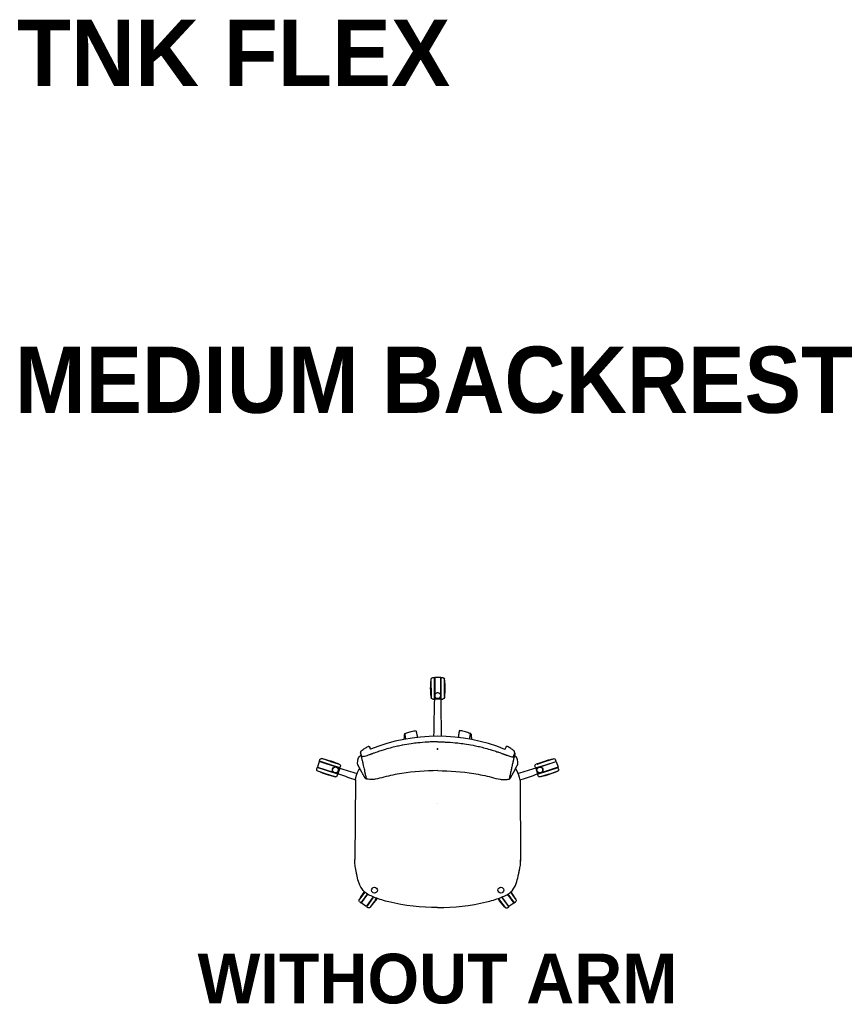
# Model space of a CAD drawing. Header units: metres. Extents: x 1.1 to 14.9, y -7.2 to 0.
# Tile 5 of 22: x 1.1 to 3.5, y -3 to 0. Entities that reach past the tile are written whole.
import ezdxf

# ---------------------------------------------------------------- set-up
doc = ezdxf.new("R2010")
doc.units = ezdxf.units.M
doc.header["$MEASUREMENT"] = 0
for name, color, linetype in [('72_AIX_INSERT', 7, 'Continuous'), ('72_AIX_TNKFLEX_D2_ANY', 251, 'Continuous'), ('72_AIX_TNKFLEX_D3_FLEX_BASE_FLEX_300', 7, 'Continuous'), ('72_AIX_TNKFLEX_D3_FLEX_RUEDA_ESTANDAR', 7, 'Continuous'), ('72_AIX_TNKFLEX_D3_FLEX_TELAS_FLEX_DELATNE', 7, 'Continuous'), ('72_AIX_TNKFLEX_D3_FLEX_TELAS_FLEX_DETRAS', 7, 'Continuous'), ('72_EGR_BASE_TEXT', 7, 'Continuous')]:
    doc.layers.add(name, color=color, linetype=linetype)
doc.styles.add('X3G_ENTITY_111E4', font='Montserrat-Bold.ttf', dxfattribs={"height": 0.2})
doc.styles.add('X3G_ENTITY_11274', font='Montserrat-Bold.ttf', dxfattribs={"height": 0.15})
doc.styles.add('X3G_ENTITY_9B', font='Montserrat-Bold.ttf', dxfattribs={"height": 0.2})

# ---------------------------------------------------------------- blocks, each defined once
blk = doc.blocks.new('72_AIX_TNKFLEX_D2_FRLEX_SIN_BRAZOS')
at = {"layer": '72_AIX_TNKFLEX_D2_ANY'}
for p, q in [((-0.0197, 0.6613), (-0.0197, 0.6888)), ((-0.0197, 0.6613), (-0.0197, 0.686)), ((-0.0147, 0.6938), (-0.0097, 0.6938)), ((-0.0097, 0.6613), (-0.0097, 0.6938)), ((0.0093, 0.6938), (-0.0087, 0.6938)), ((-0.0087, 0.6938), (-0.0087, 0.6441)), ((0.0093, 0.6419), (0.0093, 0.6938)), ((0.0103, 0.6613), (0.0103, 0.6938)), ((0.0103, 0.6938), (0.0153, 0.6938)), ((0.0203, 0.6613), (0.0203, 0.6888)), ((0.0203, 0.6613), (0.0203, 0.686)), ((-0.0197, 0.6613), (-0.0197, 0.6338)), ((-0.0197, 0.6365), (-0.0197, 0.6613)), ((-0.0097, 0.6408), (-0.0097, 0.6613)), ((0.0103, 0.6288), (0.0103, 0.6613)), ((0.0203, 0.6613), (0.0203, 0.6338)), ((0.0203, 0.6365), (0.0203, 0.6613)), ((-0.0147, 0.6288), (-0.0097, 0.6288)), ((-0.0097, 0.6394), (-0.0097, 0.6408)), ((-0.0097, 0.6385), (-0.0097, 0.6394)), ((-0.0097, 0.6288), (-0.0097, 0.6385)), ((-0.0087, 0.6441), (-0.0087, 0.6393)), ((-0.0087, 0.6393), (-0.0087, 0.6288)), ((0.009, 0.6288), (-0.0087, 0.6288)), ((0.0093, 0.6288), (0.009, 0.6288)), ((0.0093, 0.6393), (0.0093, 0.6419)), ((0.0093, 0.6389), (0.0093, 0.6393)), ((0.0093, 0.6389), (0.0093, 0.6389)), ((0.0093, 0.6374), (0.0093, 0.6389)), ((0.0093, 0.6288), (0.0093, 0.6374)), ((0.0103, 0.6288), (0.0153, 0.6288)), ((-0.3569, 0.4413), (-0.3554, 0.4461)), ((-0.3229, 0.4408), (-0.3491, 0.4493)), ((-0.3229, 0.4408), (-0.3465, 0.4484)), ((0.3233, 0.4404), (0.3495, 0.4489)), ((0.3233, 0.4404), (0.3469, 0.4481)), ((0.3573, 0.4409), (0.3558, 0.4457)), ((-0.3647, 0.4175), (-0.3631, 0.4223)), ((-0.3322, 0.4122), (-0.3631, 0.4223)), ((-0.3573, 0.4404), (-0.3628, 0.4232)), ((-0.3628, 0.4232), (-0.3155, 0.4078)), ((-0.2966, 0.4207), (-0.3573, 0.4404)), ((-0.326, 0.4313), (-0.3569, 0.4413)), ((-0.2951, 0.4212), (-0.326, 0.4313)), ((-0.3229, 0.4408), (-0.2968, 0.4323)), ((-0.2994, 0.4331), (-0.3229, 0.4408)), ((-0.2954, 0.4203), (-0.301, 0.4032)), ((-0.2954, 0.4203), (-0.2966, 0.4207)), ((-0.2951, 0.4212), (-0.2936, 0.426)), ((0.2955, 0.4209), (0.2939, 0.4257)), ((0.2955, 0.4209), (0.3264, 0.4309)), ((0.2958, 0.42), (0.297, 0.4203)), ((0.2958, 0.42), (0.3013, 0.4028)), ((0.297, 0.4203), (0.2995, 0.4212)), ((0.3233, 0.4404), (0.2972, 0.432)), ((0.2995, 0.4212), (0.3058, 0.4232)), ((0.2998, 0.4328), (0.3233, 0.4404)), ((0.3058, 0.4232), (0.3098, 0.4245)), ((0.3098, 0.4245), (0.3576, 0.44)), ((0.3632, 0.4229), (0.3158, 0.4075)), ((0.3264, 0.4309), (0.3573, 0.4409)), ((0.3326, 0.4119), (0.3635, 0.4219)), ((0.3576, 0.44), (0.3632, 0.4229)), ((0.365, 0.4172), (0.3635, 0.4219)), ((-0.3353, 0.4027), (-0.3615, 0.4112)), ((-0.3353, 0.4027), (-0.3588, 0.4104)), ((-0.3353, 0.4027), (-0.3092, 0.3942)), ((-0.3118, 0.3951), (-0.3353, 0.4027)), ((-0.3013, 0.4022), (-0.3322, 0.4122)), ((-0.3155, 0.4078), (-0.3136, 0.4072)), ((-0.3135, 0.4072), (-0.3135, 0.4072)), ((-0.3135, 0.4072), (-0.311, 0.4064)), ((-0.311, 0.4064), (-0.3105, 0.4063)), ((-0.3105, 0.4063), (-0.3102, 0.4061)), ((-0.3102, 0.4061), (-0.301, 0.4032)), ((-0.3029, 0.3974), (-0.3013, 0.4022)), ((0.3105, 0.4058), (0.3013, 0.4028)), ((0.3016, 0.4019), (0.3326, 0.4119)), ((0.3032, 0.3971), (0.3016, 0.4019)), ((0.3356, 0.4024), (0.3095, 0.3939)), ((0.3109, 0.4059), (0.3105, 0.4058)), ((0.3113, 0.4061), (0.3109, 0.4059)), ((0.3139, 0.4069), (0.3113, 0.4061)), ((0.3121, 0.3948), (0.3356, 0.4024)), ((0.3158, 0.4075), (0.3139, 0.4069)), ((0.3139, 0.4069), (0.3139, 0.4069)), ((0.3356, 0.4024), (0.3618, 0.4109)), ((0.3356, 0.4024), (0.3592, 0.41)), ((-0.2483, 0.3848), (-0.2499, 0.1443)), ((0.2486, 0.3845), (0.2499, 0.1396)), ((-0.2202, 0.0464), (-0.2364, 0.0241)), ((-0.2202, 0.0464), (-0.2348, 0.0264)), ((-0.2121, 0.0405), (-0.2313, 0.0142)), ((-0.2305, 0.0136), (-0.2112, 0.0401)), ((-0.2202, 0.0464), (-0.2201, 0.0466)), ((-0.2201, 0.0466), (-0.2202, 0.0464)), ((-0.1948, 0.032), (-0.2159, 0.003)), ((-0.212, 0.0406), (-0.2121, 0.0405)), ((-0.1939, 0.0316), (-0.196, 0.0287)), ((0.1932, 0.0311), (0.1952, 0.0283)), ((0.2151, 0.0026), (0.1941, 0.0315)), ((0.2106, 0.0395), (0.2297, 0.0131)), ((0.2114, 0.04), (0.2305, 0.0137)), ((0.2195, 0.0459), (0.2195, 0.0459)), ((0.2195, 0.0459), (0.2356, 0.0236)), ((0.2195, 0.0459), (0.2195, 0.0459)), ((0.2195, 0.0459), (0.234, 0.0259)), ((-0.2353, 0.0172), (-0.2313, 0.0142)), ((-0.2159, 0.003), (-0.2305, 0.0136)), ((-0.196, 0.0287), (-0.2151, 0.0024)), ((-0.2151, 0.0024), (-0.2111, -0.0005)), ((-0.1879, 0.0228), (-0.2041, 0.0006)), ((-0.1879, 0.0228), (-0.2025, 0.0028)), ((-0.1879, 0.0228), (-0.1842, 0.0279)), ((-0.1842, 0.0279), (-0.1879, 0.0228)), ((0.1871, 0.0224), (0.1835, 0.0274)), ((0.1835, 0.0274), (0.1871, 0.0224)), ((0.1871, 0.0224), (0.2033, 0.0002)), ((0.1871, 0.0224), (0.2016, 0.0024)), ((0.1952, 0.0283), (0.2143, 0.002)), ((0.2102, -0.0009), (0.2143, 0.002)), ((0.2297, 0.0131), (0.2151, 0.0026)), ((0.2305, 0.0137), (0.2345, 0.0167))]:
    blk.add_line(p, q, dxfattribs=at)
for centre in [(0.0003, 0.6393, -0.005), (-0.3082, 0.415, -0.005), (0.3086, 0.4146, -0.005)]:
    blk.add_circle(centre, 0.009, dxfattribs=at)
at = {"layer": '72_AIX_TNKFLEX_D2_ANY', "extrusion": (0, 0, -1)}
for centre, radius, start, end in [((-0.184, 0.6613), 0.2051, 353.0707, 6.9293), ((0.0147, 0.6888), 0.005, 360, 90), ((-0.0153, 0.6888), 0.005, 90, 180), ((0.1833, 0.6613), 0.2051, 173.0707, 186.9293), ((0.0147, 0.6338), 0.005, 270, 0), ((-0.0153, 0.6338), 0.005, 180, 270), ((0.3506, 0.4445), 0.005, 18, 108), ((0.3859, 0.2471), 0.2051, 101.0707, 114.9293), ((-0.3861, 0.2467), 0.2051, 65.1304, 78.989), ((-0.351, 0.4441), 0.005, 72.0597, 162.0597), ((0.3599, 0.416), 0.005, 288, 18), ((0.2983, 0.4275), 0.005, 108, 198), ((-0.2987, 0.4272), 0.005, 342.0597, 72.0597), ((-0.3603, 0.4156), 0.005, 162.0597, 252.0597), ((0.2724, 0.5964), 0.2051, 281.0707, 294.9293), ((0.3076, 0.399), 0.005, 198, 288), ((-0.3079, 0.3987), 0.005, 252.0597, 342.0597), ((-0.2729, 0.5961), 0.2051, 245.1304, 258.989), ((0.0556, -0.0735), 0.2051, 29.1304, 36.1872), ((-0.0546, -0.0736), 0.2051, 144.0155, 150.989), ((0.2324, 0.0212), 0.005, 306.0597, 36.0597), ((0.2081, 0.0035), 0.005, 216.0597, 306.0597), ((0.3525, 0.1427), 0.2051, 214.1994, 222.989), ((-0.352, 0.1419), 0.2051, 317.1304, 325.9047), ((-0.2073, 0.0031), 0.005, 234.0597, 324.0597), ((-0.2316, 0.0207), 0.005, 144.0597, 234.0597)]:
    blk.add_arc(centre, radius, start, end, dxfattribs=at)
at = {"layer": '72_AIX_TNKFLEX_D2_ANY'}
for centre, radius, start, end in [((0.0003, 0.6393), 0.009, 341.4426, 353.0124), ((0.0003, 0.6393), 0.009, 360, 10.5314), ((0.0003, 0.6393), 0.009, 356.8248, 0), ((0.0003, 0.6393), 0.009, 353.1052, 356.7553), ((0, -0.021), 0.5378, 67.8316, 112.1087), ((-0.3082, 0.415), 0.009, 254.3163, 60.4857), ((0.3086, 0.4146), 0.009, 286.3175, 107.9403), ((-0.3082, 0.415), 0.009, 253.6228, 254.3163), ((0.3086, 0.4146), 0.009, 285.624, 286.3175)]:
    blk.add_arc(centre, radius, start, end, dxfattribs=at)
for centre, major_axis, ratio, start_param, end_param in [((0.0003, 0.6393), (0.00853, -0.00287), 0.000279, 0, 0.001114), ((0.0004, 0.6393), (0.00882, 0.00164), 0.000043, 0, 0.000172), ((0.0003, 0.6393), (0.00899, -0.00051), 0.000303, 0, 0.001213), ((0.0003, 0.6393), (0.00893, -0.00109), 0.000405, 0, 0.001618), ((-0.2079, 0.4821), (0.003, 0.00034), 0.996355, 0.235657, 0.325678), ((-0.1915, 0.479), (-0.00085, 0.00288), 0.000095, 0.000003, 0.004774), ((0.2057, 0.476), (-0.00279, 0.00112), 0.995715, -0.01381, 0.027282), ((-0.2162, 0.4562), (0.00215, 0.00194), 0.00011, 0, 0.000468), ((-0.1743, 0.4633), (-0.00353, 0.00718), 0.106196, -0.034288, 0), ((-0.3082, 0.415), (0.00443, 0.00783), 0.000717, 0, 0.002868), ((0.2296, 0.0755), (0.00751, -0.00274), 0.000101, 0, 0.000895), ((0.145, 0.0244), (0.00191, -0.00777), 0.00003, 0, 0.000972)]:
    blk.add_ellipse(centre, major_axis=major_axis, ratio=ratio, start_param=start_param, end_param=end_param, dxfattribs=at)
at = {"layer": '72_AIX_TNKFLEX_D2_ANY', "extrusion": (0, 0, -1)}
for centre, major_axis, ratio, start_param, end_param in [((-0.2053, 0.4762), (0.00279, 0.00111), 0.995715, -0.01381, 0.027282), ((0.1919, 0.4788), (0.00086, 0.00287), 0.000095, 0.000003, 0.004774), ((0.2083, 0.4819), (-0.003, 0.00034), 0.996355, 0.235657, 0.325678), ((0.1747, 0.4631), (0.00354, 0.00717), 0.106196, -0.034288, 0), ((0.2166, 0.4559), (-0.00215, 0.00194), 0.00011, 0, 0.000468), ((-0.2296, 0.0757), (-0.00752, -0.00274), 0.000101, 0, 0.000895), ((-0.145, 0.0245), (-0.00192, -0.00777), 0.00003, 0, 0.000972)]:
    blk.add_ellipse(centre, major_axis=major_axis, ratio=ratio, start_param=start_param, end_param=end_param, dxfattribs=at)
at = {"layer": '72_AIX_TNKFLEX_D2_ANY'}
for points in [[(-0.0111, 0.5168), (-0.0105, 0.5545), (-0.0098, 0.5921), (-0.0087, 0.6288)], [(-0.0092, 0.6298), (-0.0092, 0.6298), (-0.0092, 0.6298), (-0.0092, 0.6298)], [(0.009, 0.6298), (0.009, 0.6298), (0.009, 0.6298), (0.009, 0.6298)], [(0.0093, 0.6288), (0.0097, 0.5921), (0.0103, 0.5545), (0.011, 0.5168)], [(-0.0623, 0.5189), (-0.0622, 0.5187), (-0.0622, 0.5185), (-0.0622, 0.5182)], [(0.0627, 0.5188), (0.0627, 0.5186), (0.0627, 0.5184), (0.0626, 0.5182)], [(-0.2298, 0.4731), (-0.2267, 0.4755), (-0.2235, 0.4779), (-0.2202, 0.48)], [(-0.2202, 0.48), (-0.2168, 0.4821), (-0.2134, 0.4842), (-0.2099, 0.486)], [(-0.2051, 0.4833), (-0.2046, 0.4822), (-0.2039, 0.4807), (-0.2032, 0.479)], [(-0.2032, 0.479), (-0.203, 0.4785), (-0.2028, 0.4779), (-0.2025, 0.4774)], [(-0.1924, 0.4818), (-0.1924, 0.4818), (-0.1924, 0.4818), (-0.1924, 0.4818)], [(0.1928, 0.4816), (0.1928, 0.4816), (0.1928, 0.4816), (0.1928, 0.4816)], [(0.2036, 0.4788), (0.2034, 0.4783), (0.2032, 0.4777), (0.2029, 0.4772)], [(0.2055, 0.4831), (0.205, 0.482), (0.2043, 0.4805), (0.2036, 0.4788)], [(0.2206, 0.4798), (0.2172, 0.4819), (0.2139, 0.484), (0.2103, 0.4858)], [(0.2302, 0.4728), (0.2271, 0.4753), (0.224, 0.4776), (0.2206, 0.4798)], [(-0.2329, 0.4662), (-0.2325, 0.4663), (-0.2322, 0.4664), (-0.2322, 0.4664)], [(0.2333, 0.466), (0.2329, 0.4661), (0.2326, 0.4662), (0.2326, 0.4662)], [(-0.2969, 0.4207), (-0.2969, 0.4207), (-0.2969, 0.4207), (-0.2969, 0.4207)], [(-0.2954, 0.4203), (-0.2789, 0.4152), (-0.2609, 0.4097), (-0.2429, 0.4042)], [(-0.2413, 0.4319), (-0.2415, 0.4345), (-0.2419, 0.437), (-0.2407, 0.4455)], [(-0.2412, 0.4318), (-0.2412, 0.4318), (-0.2413, 0.4319), (-0.2413, 0.4319)], [(-0.2411, 0.4313), (-0.2412, 0.4314), (-0.2412, 0.4316), (-0.2412, 0.4318)], [(-0.2409, 0.4305), (-0.241, 0.4308), (-0.2411, 0.431), (-0.2411, 0.4313)], [(-0.2406, 0.43), (-0.2407, 0.4302), (-0.2408, 0.4304), (-0.2409, 0.4305)], [(-0.2407, 0.4455), (-0.2407, 0.4455), (-0.2407, 0.4455), (-0.2407, 0.4455)], [(-0.2405, 0.4299), (-0.2405, 0.4299), (-0.2405, 0.4299), (-0.2406, 0.43)], [(-0.2401, 0.4292), (-0.2402, 0.4294), (-0.2404, 0.4296), (-0.2405, 0.4299)], [(-0.2395, 0.4283), (-0.2397, 0.4286), (-0.2399, 0.4289), (-0.2401, 0.4292)], [(-0.2392, 0.4279), (-0.2393, 0.428), (-0.2394, 0.4282), (-0.2395, 0.4283)], [(-0.2388, 0.4272), (-0.2389, 0.4274), (-0.239, 0.4276), (-0.2392, 0.4279)], [(-0.2384, 0.4266), (-0.2385, 0.4268), (-0.2386, 0.427), (-0.2388, 0.4272)], [(-0.2384, 0.4265), (-0.2384, 0.4265), (-0.2384, 0.4266), (-0.2384, 0.4266)], [(-0.238, 0.4258), (-0.2381, 0.426), (-0.2382, 0.4263), (-0.2384, 0.4265)], [(-0.2376, 0.4251), (-0.2377, 0.4253), (-0.2379, 0.4256), (-0.238, 0.4258)], [(-0.2375, 0.4248), (-0.2375, 0.4249), (-0.2376, 0.425), (-0.2376, 0.4251)], [(-0.2373, 0.4244), (-0.2374, 0.4246), (-0.2374, 0.4247), (-0.2375, 0.4248)], [(-0.2367, 0.4231), (-0.2369, 0.4235), (-0.2371, 0.424), (-0.2373, 0.4244)], [(-0.2363, 0.4223), (-0.2364, 0.4226), (-0.2365, 0.4228), (-0.2367, 0.4231)], [(-0.2358, 0.4213), (-0.236, 0.4216), (-0.2362, 0.422), (-0.2363, 0.4223)], [(0.2362, 0.4211), (0.2364, 0.4214), (0.2365, 0.4217), (0.2367, 0.4221)], [(0.2367, 0.4221), (0.2368, 0.4223), (0.2369, 0.4226), (0.237, 0.4228)], [(0.237, 0.4228), (0.2372, 0.4233), (0.2374, 0.4237), (0.2377, 0.4242)], [(0.2377, 0.4242), (0.2377, 0.4243), (0.2378, 0.4244), (0.2379, 0.4246)], [(0.2379, 0.4246), (0.2379, 0.4247), (0.2379, 0.4248), (0.238, 0.4249)], [(0.238, 0.4249), (0.2381, 0.4251), (0.2382, 0.4253), (0.2383, 0.4256)], [(0.2383, 0.4256), (0.2385, 0.4258), (0.2386, 0.426), (0.2387, 0.4262)], [(0.2387, 0.4262), (0.2387, 0.4263), (0.2388, 0.4263), (0.2388, 0.4263)], [(0.2388, 0.4263), (0.2389, 0.4265), (0.239, 0.4267), (0.2391, 0.4269)], [(0.2391, 0.4269), (0.2393, 0.4272), (0.2394, 0.4274), (0.2396, 0.4276)], [(0.2396, 0.4276), (0.2397, 0.4278), (0.2397, 0.4279), (0.2398, 0.4281)], [(0.2398, 0.4281), (0.24, 0.4283), (0.2402, 0.4286), (0.2404, 0.4289)], [(0.2404, 0.4289), (0.2406, 0.4292), (0.2407, 0.4294), (0.2409, 0.4296)], [(0.2409, 0.4297), (0.241, 0.4299), (0.2411, 0.4301), (0.2412, 0.4303)], [(0.2409, 0.4296), (0.2409, 0.4296), (0.2409, 0.4297), (0.2409, 0.4297)], [(0.2416, 0.4317), (0.2419, 0.4342), (0.2422, 0.4367), (0.2411, 0.4452)], [(0.2411, 0.4452), (0.2411, 0.4452), (0.2411, 0.4452), (0.2411, 0.4452)], [(0.2412, 0.4303), (0.2413, 0.4305), (0.2414, 0.4308), (0.2415, 0.431)], [(0.2415, 0.431), (0.2415, 0.4312), (0.2416, 0.4314), (0.2416, 0.4315)], [(0.2416, 0.4315), (0.2416, 0.4316), (0.2416, 0.4316), (0.2416, 0.4317)], [(0.2958, 0.42), (0.2792, 0.4149), (0.2612, 0.4095), (0.2432, 0.404)], [(0.2972, 0.4204), (0.2972, 0.4204), (0.2972, 0.4204), (0.2972, 0.4204)], [(-0.2522, 0.3861), (-0.269, 0.3919), (-0.2857, 0.3977), (-0.301, 0.4032)], [(0.2525, 0.3859), (0.2693, 0.3916), (0.2861, 0.3974), (0.3013, 0.4028)], [(0.3087, 0.4052), (0.3087, 0.4052), (0.3087, 0.4052), (0.3087, 0.4052)], [(-0.2485, 0.3848), (-0.2497, 0.3853), (-0.251, 0.3857), (-0.2522, 0.3861)], [(-0.2483, 0.3848), (-0.2484, 0.3848), (-0.2484, 0.3848), (-0.2485, 0.3848)], [(0.2486, 0.3845), (0.2487, 0.3845), (0.2487, 0.3846), (0.2488, 0.3846)], [(0.2488, 0.3846), (0.25, 0.385), (0.2513, 0.3854), (0.2525, 0.3859)], [(-0.2498, 0.1355), (-0.2498, 0.1384), (-0.2499, 0.1414), (-0.2499, 0.1443)], [(-0.2482, 0.1196), (-0.2493, 0.1248), (-0.2498, 0.1301), (-0.2498, 0.1355)], [(0.2483, 0.1194), (0.2494, 0.1245), (0.2499, 0.1299), (0.2499, 0.1352)], [(0.2499, 0.1352), (0.2499, 0.1382), (0.2499, 0.1411), (0.2499, 0.1441)], [(-0.2371, 0.073), (-0.2378, 0.0747), (-0.2384, 0.0765), (-0.2389, 0.0784)], [(-0.2389, 0.0784), (-0.2389, 0.0784), (-0.2389, 0.0784), (-0.2389, 0.0784)], [(0.2371, 0.0727), (0.2378, 0.0745), (0.2384, 0.0763), (0.2389, 0.0781)], [(0.2389, 0.0781), (0.2389, 0.0781), (0.2389, 0.0781), (0.2389, 0.0781)], [(-0.1887, 0.0295), (-0.1915, 0.0306), (-0.1944, 0.0317), (-0.1971, 0.0329)], [(0.1886, 0.0293), (0.1915, 0.0304), (0.1943, 0.0315), (0.1971, 0.0327)], [(-0.1469, 0.0167), (-0.1613, 0.0203), (-0.1756, 0.0246), (-0.1887, 0.0295)], [(-0.1887, 0.0295), (-0.1887, 0.0295), (-0.1887, 0.0295), (-0.1887, 0.0295)], [(-0.0001, 0), (-0.0494, 0.0001), (-0.0994, 0.005), (-0.1469, 0.0167)], [(0, 0), (0.0493, 0), (0.0994, 0.0049), (0.1469, 0.0166)], [(0.1469, 0.0166), (0.1613, 0.0201), (0.1755, 0.0244), (0.1886, 0.0293)], [(0.1886, 0.0293), (0.1886, 0.0293), (0.1886, 0.0293), (0.1886, 0.0293)]]:
    blk.add_open_spline(points, degree=3, dxfattribs=at)
for points, knots in [([(-0.0986, 0.5233), (-0.0987, 0.5234), (-0.099, 0.5246), (-0.0997, 0.5251), (-0.1007, 0.5208), (-0.1014, 0.5133), (-0.1017, 0.5077), (-0.1018, 0.507)], [142.432089, 142.432089, 142.432089, 142.432089, 145.030745, 167.34887, 191.841294, 220.533115, 224.400806, 224.400806, 224.400806, 224.400806]), ([(-0.0994, 0.5246), (-0.0974, 0.5253), (-0.0954, 0.5259), (-0.0912, 0.5273), (-0.0891, 0.528), (-0.0821, 0.5302), (-0.0772, 0.5316), (-0.07, 0.5333), (-0.0679, 0.5337), (-0.0657, 0.534)], [0, 0, 0, 0, 0.00633567, 0.00633567, 0.01349146, 0.01349146, 0.02978368, 0.02978368, 0.03638422, 0.03638422, 0.03638422, 0.03638422]), ([(-0.0964, 0.508), (-0.0964, 0.5083), (-0.0966, 0.5104), (-0.0969, 0.5142), (-0.0975, 0.5186), (-0.0981, 0.5212), (-0.0985, 0.5227), (-0.0986, 0.5233)], [59.457011, 59.457011, 59.457011, 59.457011, 64.275446, 91.314614, 112.775044, 130.889517, 142.432089, 142.432089, 142.432089, 142.432089]), ([(-0.0655, 0.5337), (-0.0651, 0.5324), (-0.0648, 0.531), (-0.0641, 0.528), (-0.0638, 0.5264), (-0.0633, 0.5238), (-0.0631, 0.5229), (-0.0627, 0.5209), (-0.0625, 0.5199), (-0.0623, 0.5189)], [0, 0, 0, 0, 0.00430464, 0.00430464, 0.0095042, 0.0095042, 0.01246603, 0.01246603, 0.01558511, 0.01558511, 0.01558511, 0.01558511]), ([(-0.0622, 0.5182), (-0.0621, 0.5169), (-0.062, 0.5157), (-0.0619, 0.5142), (-0.0619, 0.5137), (-0.0619, 0.5132)], [0, 0, 0, 0, 0.004827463, 0.004827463, 0.00725176, 0.00725176, 0.00725176, 0.00725176]), ([(0.0626, 0.5182), (0.0625, 0.5169), (0.0625, 0.5157), (0.0624, 0.5141), (0.0624, 0.5136), (0.0623, 0.5131)], [0, 0, 0, 0, 0.004827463, 0.004827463, 0.00725176, 0.00725176, 0.00725176, 0.00725176]), ([(0.066, 0.5337), (0.0656, 0.5323), (0.0652, 0.5309), (0.0646, 0.5279), (0.0642, 0.5263), (0.0637, 0.5238), (0.0635, 0.5228), (0.0632, 0.5209), (0.0629, 0.5198), (0.0627, 0.5188)], [0, 0, 0, 0, 0.00430464, 0.00430464, 0.0095042, 0.0095042, 0.01246603, 0.01246603, 0.01558511, 0.01558511, 0.01558511, 0.01558511]), ([(0.0999, 0.5245), (0.0979, 0.5251), (0.0959, 0.5258), (0.0917, 0.5272), (0.0895, 0.5279), (0.0826, 0.5301), (0.0777, 0.5315), (0.0705, 0.5332), (0.0683, 0.5336), (0.0662, 0.5339)], [0, 0, 0, 0, 0.00633567, 0.00633567, 0.01349146, 0.01349146, 0.02978368, 0.02978368, 0.03638422, 0.03638422, 0.03638422, 0.03638422]), ([(0.0969, 0.5079), (0.0969, 0.5082), (0.0971, 0.5103), (0.0974, 0.5141), (0.098, 0.5185), (0.0985, 0.5211), (0.0989, 0.5226), (0.0991, 0.5232)], [59.457011, 59.457011, 59.457011, 59.457011, 64.275446, 91.314614, 112.775044, 130.889517, 142.432089, 142.432089, 142.432089, 142.432089]), ([(0.0991, 0.5232), (0.0991, 0.5233), (0.0995, 0.5245), (0.1002, 0.5249), (0.1012, 0.5207), (0.1018, 0.5132), (0.1022, 0.5076), (0.1022, 0.5069)], [142.432089, 142.432089, 142.432089, 142.432089, 145.030745, 167.34887, 191.841294, 220.533115, 224.400806, 224.400806, 224.400806, 224.400806]), ([(0, 0.4998), (-0.0051, 0.4998), (-0.0101, 0.4997), (-0.0202, 0.4995), (-0.0252, 0.4993), (-0.0403, 0.4984), (-0.0503, 0.4976), (-0.0669, 0.4958), (-0.0736, 0.4949), (-0.0891, 0.4927), (-0.0979, 0.4912), (-0.109, 0.489), (-0.1113, 0.4885), (-0.119, 0.4869), (-0.1243, 0.4857), (-0.1323, 0.4838), (-0.1352, 0.4831), (-0.1448, 0.4806), (-0.1515, 0.4787), (-0.1602, 0.4762), (-0.1623, 0.4755), (-0.1694, 0.4734), (-0.1741, 0.4718), (-0.1801, 0.4698), (-0.1815, 0.4693), (-0.1859, 0.4678), (-0.188, 0.4671), (-0.1925, 0.4654), (-0.1935, 0.4651), (-0.1966, 0.464), (-0.1974, 0.4637), (-0.1993, 0.4629), (-0.1999, 0.4627), (-0.2011, 0.4623), (-0.2016, 0.4621), (-0.2023, 0.4618), (-0.2025, 0.4617), (-0.2032, 0.4615), (-0.2035, 0.4614), (-0.2043, 0.4611), (-0.2047, 0.461), (-0.2056, 0.4606), (-0.2061, 0.4604), (-0.2102, 0.459), (-0.2135, 0.4579), (-0.2194, 0.4562), (-0.2219, 0.4556), (-0.2261, 0.4549), (-0.2272, 0.455), (-0.2278, 0.4552), (-0.2279, 0.4553), (-0.2281, 0.4554), (-0.2281, 0.4555), (-0.2282, 0.4556), (-0.2282, 0.4557), (-0.2283, 0.4559), (-0.2283, 0.4559), (-0.2284, 0.4562), (-0.2285, 0.4564), (-0.2287, 0.4567), (-0.2287, 0.4569), (-0.229, 0.4574), (-0.229, 0.4576), (-0.2293, 0.4581), (-0.2293, 0.4583), (-0.2296, 0.459), (-0.2297, 0.4592), (-0.23, 0.4597), (-0.2301, 0.4599), (-0.2303, 0.4604), (-0.2304, 0.4607), (-0.2306, 0.4612), (-0.2307, 0.4615), (-0.2312, 0.4626), (-0.2313, 0.4627), (-0.2316, 0.4635), (-0.2317, 0.4636), (-0.2317, 0.4637), (-0.2317, 0.4638), (-0.2319, 0.464), (-0.2319, 0.4642), (-0.2321, 0.4645), (-0.2321, 0.4646), (-0.2322, 0.4647), (-0.2322, 0.4648), (-0.2323, 0.4651), (-0.2324, 0.4653), (-0.2325, 0.4656), (-0.2326, 0.4657), (-0.2327, 0.4659), (-0.2327, 0.466), (-0.2328, 0.4661), (-0.2328, 0.4661), (-0.2329, 0.4662), (-0.2329, 0.4662), (-0.2329, 0.4662)], [0, 0, 0, 0, 1.50937, 1.50937, 3.018978, 3.018978, 6.038004, 6.038004, 8.045457, 8.045457, 10.712137, 10.712137, 11.420549, 11.420549, 13.035432, 13.035432, 13.890466, 13.890466, 15.944462, 15.944462, 16.592115, 16.592115, 18.145057, 18.145057, 18.625496, 18.625496, 19.545294, 19.545294, 19.929127, 19.929127, 20.083587, 20.083587, 20.332505, 20.332505, 20.481961, 20.481961, 20.555937, 20.555937, 20.674625, 20.674625, 20.802945, 20.802945, 20.981274, 20.981274, 22.159526, 22.159526, 23.350819, 23.350819, 24.708465, 24.708465, 24.999973, 24.999973, 25.268137, 25.268137, 25.535132, 25.535132, 25.829695, 25.829695, 25.976508, 25.976508, 26.197146, 26.197146, 26.307723, 26.307723, 26.442054, 26.442054, 26.628782, 26.628782, 26.754446, 26.754446, 26.862409, 26.862409, 26.947367, 26.947367, 27.255971, 27.255971, 27.314444, 27.314444, 27.326285, 27.326285, 27.392939, 27.392939, 27.407587, 27.407587, 27.424536, 27.424536, 27.453364, 27.453364, 27.479842, 27.479842, 27.503219, 27.503219, 27.514778, 27.514778, 27.553711, 27.553711, 27.553711, 27.553711]), ([(-0.2099, 0.486), (-0.2095, 0.4862), (-0.2092, 0.4863), (-0.2086, 0.4864), (-0.2082, 0.4864), (-0.2077, 0.4863), (-0.2075, 0.4862), (-0.2071, 0.4861), (-0.207, 0.486), (-0.2066, 0.4858), (-0.2065, 0.4856), (-0.2062, 0.4854), (-0.2061, 0.4853), (-0.2058, 0.4849), (-0.2057, 0.4847), (-0.2054, 0.4841), (-0.2052, 0.4836), (-0.205, 0.4831)], [0, 0, 0, 0, 0.00109493, 0.00109493, 0.00207451, 0.00207451, 0.00296168, 0.00296168, 0.0039244, 0.0039244, 0.00525911, 0.00525911, 0.00726734, 0.00726734, 0.01168658, 0.01168658, 0.02429163, 0.02429163, 0.02429163, 0.02429163]), ([(-0.2099, 0.486), (-0.2099, 0.486), (-0.2099, 0.486), (-0.2099, 0.486), (-0.2099, 0.486), (-0.2099, 0.486), (-0.2099, 0.486)], [31.15404722, 31.15404722, 31.15404722, 31.15404722, 31.155339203, 31.155339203, 31.155339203, 31.155339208, 31.155339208, 31.155339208, 31.155339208]), ([(0.0005, 0.4998), (0.0055, 0.4998), (0.0105, 0.4997), (0.0206, 0.4994), (0.0256, 0.4992), (0.0407, 0.4984), (0.0507, 0.4976), (0.0674, 0.4957), (0.074, 0.4949), (0.0895, 0.4926), (0.0983, 0.4911), (0.1094, 0.4889), (0.1118, 0.4884), (0.1194, 0.4868), (0.1247, 0.4856), (0.1328, 0.4836), (0.1356, 0.4829), (0.1452, 0.4805), (0.1519, 0.4786), (0.1606, 0.476), (0.1627, 0.4754), (0.1698, 0.4732), (0.1745, 0.4716), (0.1805, 0.4696), (0.1819, 0.4691), (0.1863, 0.4676), (0.1884, 0.4669), (0.1929, 0.4652), (0.194, 0.4649), (0.197, 0.4637), (0.1978, 0.4635), (0.1997, 0.4627), (0.2003, 0.4625), (0.2015, 0.462), (0.202, 0.4619), (0.2027, 0.4616), (0.2029, 0.4615), (0.2036, 0.4613), (0.2039, 0.4612), (0.2047, 0.4609), (0.2051, 0.4607), (0.206, 0.4604), (0.2065, 0.4602), (0.2106, 0.4588), (0.2139, 0.4577), (0.2198, 0.456), (0.2223, 0.4554), (0.2265, 0.4546), (0.2276, 0.4547), (0.2282, 0.455), (0.2283, 0.455), (0.2285, 0.4552), (0.2285, 0.4552), (0.2286, 0.4554), (0.2286, 0.4554), (0.2287, 0.4556), (0.2287, 0.4557), (0.2288, 0.456), (0.2289, 0.4561), (0.2291, 0.4565), (0.2291, 0.4566), (0.2294, 0.4572), (0.2294, 0.4573), (0.2297, 0.4578), (0.2297, 0.458), (0.23, 0.4588), (0.2301, 0.459), (0.2304, 0.4595), (0.2305, 0.4597), (0.2307, 0.4602), (0.2308, 0.4604), (0.231, 0.461), (0.2311, 0.4612), (0.2316, 0.4623), (0.2317, 0.4624), (0.232, 0.4632), (0.2321, 0.4634), (0.2321, 0.4635), (0.2322, 0.4635), (0.2323, 0.4638), (0.2323, 0.464), (0.2325, 0.4643), (0.2325, 0.4643), (0.2326, 0.4645), (0.2326, 0.4646), (0.2327, 0.4649), (0.2328, 0.465), (0.2329, 0.4653), (0.233, 0.4654), (0.2331, 0.4656), (0.2331, 0.4657), (0.2332, 0.4658), (0.2332, 0.4658), (0.2333, 0.4659), (0.2333, 0.466), (0.2333, 0.466)], [0, 0, 0, 0, 1.50937, 1.50937, 3.018978, 3.018978, 6.038004, 6.038004, 8.045457, 8.045457, 10.712137, 10.712137, 11.420549, 11.420549, 13.035432, 13.035432, 13.890466, 13.890466, 15.944462, 15.944462, 16.592115, 16.592115, 18.145057, 18.145057, 18.625496, 18.625496, 19.545294, 19.545294, 19.929127, 19.929127, 20.083587, 20.083587, 20.332505, 20.332505, 20.481961, 20.481961, 20.555937, 20.555937, 20.674625, 20.674625, 20.802945, 20.802945, 20.981274, 20.981274, 22.159526, 22.159526, 23.350819, 23.350819, 24.708465, 24.708465, 24.999973, 24.999973, 25.268137, 25.268137, 25.535132, 25.535132, 25.829695, 25.829695, 25.976508, 25.976508, 26.197146, 26.197146, 26.307723, 26.307723, 26.442054, 26.442054, 26.628782, 26.628782, 26.754446, 26.754446, 26.862409, 26.862409, 26.947367, 26.947367, 27.255971, 27.255971, 27.314444, 27.314444, 27.326285, 27.326285, 27.392939, 27.392939, 27.407587, 27.407587, 27.424536, 27.424536, 27.453364, 27.453364, 27.479842, 27.479842, 27.503219, 27.503219, 27.514778, 27.514778, 27.553711, 27.553711, 27.553711, 27.553711]), ([(0.2103, 0.4858), (0.21, 0.486), (0.2096, 0.4861), (0.209, 0.4862), (0.2087, 0.4862), (0.2082, 0.4861), (0.208, 0.486), (0.2076, 0.4859), (0.2074, 0.4858), (0.2071, 0.4855), (0.2069, 0.4854), (0.2066, 0.4852), (0.2065, 0.485), (0.2063, 0.4847), (0.2062, 0.4845), (0.2058, 0.4839), (0.2056, 0.4834), (0.2054, 0.4829)], [0, 0, 0, 0, 0.00109493, 0.00109493, 0.00207451, 0.00207451, 0.00296168, 0.00296168, 0.0039244, 0.0039244, 0.00525911, 0.00525911, 0.00726734, 0.00726734, 0.01168658, 0.01168658, 0.02429163, 0.02429163, 0.02429163, 0.02429163]), ([(0.2103, 0.4858), (0.2103, 0.4858), (0.2103, 0.4858), (0.2103, 0.4858), (0.2103, 0.4858), (0.2103, 0.4858), (0.2103, 0.4858)], [31.15404722, 31.15404722, 31.15404722, 31.15404722, 31.155339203, 31.155339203, 31.155339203, 31.155339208, 31.155339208, 31.155339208, 31.155339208]), ([(-0.2407, 0.4455), (-0.2405, 0.4474), (-0.2397, 0.4494), (-0.2374, 0.4535), (-0.2358, 0.4556), (-0.2332, 0.4582), (-0.2326, 0.4587), (-0.232, 0.4593)], [0, 0, 0, 0, 0.00900876, 0.00900876, 0.01811997, 0.01811997, 0.02084089, 0.02084089, 0.02084089, 0.02084089]), ([(-0.2329, 0.4662), (-0.2329, 0.4662), (-0.2329, 0.4662), (-0.233, 0.4662), (-0.233, 0.466), (-0.2329, 0.4655), (-0.2328, 0.465), (-0.2326, 0.4641), (-0.2325, 0.4637), (-0.2323, 0.4627), (-0.2321, 0.462), (-0.2318, 0.4607), (-0.2318, 0.4604), (-0.2316, 0.4599), (-0.2316, 0.4597), (-0.2315, 0.4592), (-0.2314, 0.4589), (-0.2311, 0.4575), (-0.231, 0.4571), (-0.2306, 0.4555), (-0.2305, 0.4549), (-0.2302, 0.4536), (-0.2301, 0.4532), (-0.2299, 0.4523), (-0.2298, 0.452), (-0.2295, 0.4509), (-0.2293, 0.4501), (-0.2287, 0.4475), (-0.2285, 0.4466), (-0.2281, 0.4449), (-0.2279, 0.4441), (-0.2273, 0.4415), (-0.2273, 0.4415), (-0.2263, 0.4372), (-0.2259, 0.4354), (-0.2251, 0.432), (-0.2248, 0.431), (-0.2233, 0.4246), (-0.2232, 0.4242), (-0.2222, 0.4199), (-0.2217, 0.4177), (-0.2211, 0.4154)], [27.553711, 27.553711, 27.553711, 27.553711, 27.557872, 27.557872, 27.625487, 27.625487, 27.705226, 27.705226, 27.742661, 27.742661, 27.819934, 27.819934, 27.845887, 27.845887, 27.859958, 27.859958, 27.889678, 27.889678, 27.980636, 27.980636, 28.062643, 28.062643, 28.108747, 28.108747, 28.142641, 28.142641, 28.208562, 28.208562, 28.242692, 28.242692, 28.275804, 28.275804, 28.342413, 28.342413, 28.396904, 28.396904, 28.430976, 28.430976, 28.497515, 28.497515, 28.570609, 28.570609, 28.570609, 28.570609]), ([(-0.2322, 0.4664), (-0.2319, 0.4677), (-0.2318, 0.4683), (-0.2316, 0.4692), (-0.2315, 0.4695), (-0.2314, 0.4701), (-0.2314, 0.4704), (-0.2313, 0.4707)], [0, 0, 0, 0, 0.001740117, 0.001740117, 0.002650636, 0.002650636, 0.003606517, 0.003606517, 0.003606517, 0.003606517]), ([(-0.2313, 0.4707), (-0.2313, 0.4709), (-0.2312, 0.4712), (-0.2309, 0.4718), (-0.2308, 0.4721), (-0.2303, 0.4726), (-0.2301, 0.4729), (-0.2298, 0.4731)], [0, 0, 0, 0, 0.001376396, 0.001376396, 0.002585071, 0.002585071, 0.003728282, 0.003728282, 0.003728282, 0.003728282]), ([(-0.2313, 0.4707), (-0.2313, 0.4707), (-0.2313, 0.4707), (-0.2313, 0.4707), (-0.2313, 0.4707), (-0.2313, 0.4707), (-0.2313, 0.4707)], [35.55275656, 35.55275656, 35.55275656, 35.55275656, 35.58255813, 35.58255813, 35.58255813, 35.58255888, 35.58255888, 35.58255888, 35.58255888]), ([(-0.2298, 0.4731), (-0.2298, 0.4731), (-0.2298, 0.4731), (-0.2298, 0.4731), (-0.2298, 0.4731), (-0.2298, 0.4731), (-0.2298, 0.4731)], [37.82206296, 37.82206296, 37.82206296, 37.82206296, 37.85586374, 37.85586374, 37.85586374, 37.8558644, 37.8558644, 37.8558644, 37.8558644]), ([(0.2333, 0.466), (0.2333, 0.466), (0.2333, 0.466), (0.2334, 0.4659), (0.2334, 0.4658), (0.2333, 0.4652), (0.2332, 0.4647), (0.233, 0.4638), (0.233, 0.4635), (0.2327, 0.4624), (0.2325, 0.4617), (0.2322, 0.4605), (0.2322, 0.4601), (0.232, 0.4597), (0.232, 0.4595), (0.2319, 0.459), (0.2318, 0.4586), (0.2315, 0.4572), (0.2314, 0.4569), (0.231, 0.4553), (0.2309, 0.4547), (0.2306, 0.4534), (0.2305, 0.453), (0.2303, 0.4521), (0.2302, 0.4517), (0.2299, 0.4507), (0.2297, 0.4498), (0.2291, 0.4473), (0.2289, 0.4464), (0.2285, 0.4447), (0.2283, 0.4439), (0.2277, 0.4413), (0.2277, 0.4413), (0.2267, 0.437), (0.2262, 0.4352), (0.2254, 0.4318), (0.2252, 0.4308), (0.2237, 0.4244), (0.2236, 0.4239), (0.2226, 0.4196), (0.2221, 0.4175), (0.2215, 0.4152)], [27.553711, 27.553711, 27.553711, 27.553711, 27.557872, 27.557872, 27.625487, 27.625487, 27.705226, 27.705226, 27.742661, 27.742661, 27.819934, 27.819934, 27.845887, 27.845887, 27.859958, 27.859958, 27.889678, 27.889678, 27.980636, 27.980636, 28.062643, 28.062643, 28.108747, 28.108747, 28.142641, 28.142641, 28.208562, 28.208562, 28.242692, 28.242692, 28.275804, 28.275804, 28.342413, 28.342413, 28.396904, 28.396904, 28.430976, 28.430976, 28.497515, 28.497515, 28.570609, 28.570609, 28.570609, 28.570609]), ([(0.2302, 0.4728), (0.2302, 0.4728), (0.2302, 0.4728), (0.2302, 0.4728), (0.2302, 0.4728), (0.2302, 0.4728), (0.2302, 0.4728)], [37.82206296, 37.82206296, 37.82206296, 37.82206296, 37.85586374, 37.85586374, 37.85586374, 37.8558644, 37.8558644, 37.8558644, 37.8558644]), ([(0.2317, 0.4704), (0.2317, 0.4707), (0.2316, 0.471), (0.2313, 0.4716), (0.2312, 0.4719), (0.2308, 0.4724), (0.2305, 0.4726), (0.2302, 0.4728)], [0, 0, 0, 0, 0.001376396, 0.001376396, 0.002585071, 0.002585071, 0.003728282, 0.003728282, 0.003728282, 0.003728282]), ([(0.2317, 0.4704), (0.2317, 0.4704), (0.2317, 0.4704), (0.2317, 0.4704), (0.2317, 0.4704), (0.2317, 0.4704), (0.2317, 0.4704)], [35.55275656, 35.55275656, 35.55275656, 35.55275656, 35.58255813, 35.58255813, 35.58255813, 35.58255888, 35.58255888, 35.58255888, 35.58255888]), ([(0.2326, 0.4662), (0.2323, 0.4675), (0.2322, 0.4681), (0.232, 0.4689), (0.232, 0.4692), (0.2318, 0.4698), (0.2318, 0.4701), (0.2317, 0.4704)], [0, 0, 0, 0, 0.001740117, 0.001740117, 0.002650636, 0.002650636, 0.003606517, 0.003606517, 0.003606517, 0.003606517]), ([(0.2411, 0.4452), (0.2408, 0.4472), (0.2401, 0.4492), (0.2378, 0.4533), (0.2362, 0.4554), (0.2336, 0.4579), (0.233, 0.4585), (0.2324, 0.4591)], [0, 0, 0, 0, 0.00900876, 0.00900876, 0.01811997, 0.01811997, 0.02084089, 0.02084089, 0.02084089, 0.02084089]), ([(-0.2483, 0.3848), (-0.2465, 0.3948), (-0.2432, 0.4047), (-0.2375, 0.4158), (-0.2363, 0.4178), (-0.2351, 0.4198)], [0.0104503, 0.0104503, 0.0104503, 0.0104503, 0.04094457, 0.04094457, 0.0480469, 0.0480469, 0.0480469, 0.0480469]), ([(-0.2211, 0.4154), (-0.2198, 0.4068), (-0.2193, 0.405), (-0.2187, 0.4025), (-0.2183, 0.4005), (-0.2179, 0.3989), (-0.2176, 0.3976), (-0.2173, 0.3966), (-0.2171, 0.3956), (-0.2169, 0.3946), (-0.2166, 0.3936), (-0.2164, 0.3925), (-0.2162, 0.3912), (-0.2161, 0.39), (-0.2161, 0.389), (-0.2163, 0.3885), (-0.2166, 0.3883), (-0.2171, 0.3885), (-0.2178, 0.3891), (-0.2186, 0.3901), (-0.2195, 0.3915), (-0.2206, 0.3932), (-0.2216, 0.3949), (-0.2225, 0.3964), (-0.2234, 0.3981), (-0.2246, 0.4004), (-0.2261, 0.4031), (-0.2273, 0.4054), (-0.2283, 0.4072), (-0.229, 0.4086), (-0.2297, 0.41), (-0.2305, 0.4113), (-0.2312, 0.4127), (-0.2319, 0.4141), (-0.2327, 0.4154), (-0.2335, 0.4168), (-0.2342, 0.4182), (-0.235, 0.4195), (-0.2355, 0.4206), (-0.2358, 0.4212), (-0.2358, 0.4213)], [0, 0, 0, 0, 0.062258, 0.097462, 0.132666, 0.16787, 0.185472, 0.203074, 0.220676, 0.238278, 0.25588, 0.273482, 0.308686, 0.34389, 0.379094, 0.414297, 0.449501, 0.484705, 0.519909, 0.555113, 0.590317, 0.625521, 0.660725, 0.678327, 0.695929, 0.731133, 0.766337, 0.801541, 0.819143, 0.836745, 0.854347, 0.871949, 0.889551, 0.907153, 0.924755, 0.942357, 0.959959, 0.97756, 0.995162, 1, 1, 1, 1]), ([(0.2215, 0.4152), (0.2201, 0.4066), (0.2197, 0.4048), (0.2191, 0.4023), (0.2186, 0.4003), (0.2182, 0.3987), (0.2179, 0.3973), (0.2177, 0.3963), (0.2174, 0.3953), (0.2172, 0.3943), (0.217, 0.3934), (0.2167, 0.3922), (0.2165, 0.391), (0.2164, 0.3897), (0.2164, 0.3888), (0.2166, 0.3883), (0.2169, 0.3881), (0.2174, 0.3883), (0.2181, 0.3889), (0.2189, 0.3899), (0.2198, 0.3912), (0.2209, 0.3929), (0.2219, 0.3947), (0.2228, 0.3962), (0.2237, 0.3979), (0.225, 0.4001), (0.2265, 0.4029), (0.2277, 0.4052), (0.2287, 0.407), (0.2294, 0.4084), (0.2301, 0.4097), (0.2308, 0.4111), (0.2315, 0.4125), (0.2323, 0.4138), (0.233, 0.4152), (0.2338, 0.4166), (0.2346, 0.4179), (0.2353, 0.4193), (0.2359, 0.4203), (0.2361, 0.4209), (0.2362, 0.4211)], [0, 0, 0, 0, 0.062258, 0.097462, 0.132666, 0.16787, 0.185472, 0.203074, 0.220676, 0.238278, 0.25588, 0.273482, 0.308686, 0.34389, 0.379094, 0.414297, 0.449501, 0.484705, 0.519909, 0.555113, 0.590317, 0.625521, 0.660725, 0.678327, 0.695929, 0.731133, 0.766337, 0.801541, 0.819143, 0.836745, 0.854347, 0.871949, 0.889551, 0.907153, 0.924755, 0.942357, 0.959959, 0.97756, 0.995162, 1, 1, 1, 1]), ([(0.2486, 0.3845), (0.2468, 0.3946), (0.2436, 0.4045), (0.2379, 0.4155), (0.2367, 0.4176), (0.2355, 0.4196)], [0.0104503, 0.0104503, 0.0104503, 0.0104503, 0.04094457, 0.04094457, 0.0480469, 0.0480469, 0.0480469, 0.0480469]), ([(0, 0.4129), (-0.0363, 0.4129), (-0.0727, 0.4101), (-0.1265, 0.4016), (-0.1444, 0.3979), (-0.1709, 0.3912), (-0.1796, 0.3882), (-0.1923, 0.3865), (-0.1962, 0.3862), (-0.2033, 0.3861), (-0.2067, 0.3863), (-0.2111, 0.387), (-0.2122, 0.3872), (-0.2145, 0.3877), (-0.2156, 0.388), (-0.2168, 0.3884)], [0, 0, 0, 0, 0.1086992, 0.1086992, 0.1636896, 0.1636896, 0.1909077, 0.1909077, 0.2023521, 0.2023521, 0.212436, 0.212436, 0.2161428, 0.2161428, 0.2198831, 0.2198831, 0.2198831, 0.2198831]), ([(0.0004, 0.4129), (0.0366, 0.4129), (0.073, 0.41), (0.1268, 0.4014), (0.1447, 0.3977), (0.1712, 0.391), (0.1799, 0.388), (0.1927, 0.3863), (0.1965, 0.386), (0.2037, 0.3859), (0.207, 0.3861), (0.2114, 0.3868), (0.2126, 0.387), (0.2149, 0.3875), (0.216, 0.3878), (0.2171, 0.3882)], [0, 0, 0, 0, 0.1086992, 0.1086992, 0.1636896, 0.1636896, 0.1909077, 0.1909077, 0.2023521, 0.2023521, 0.212436, 0.212436, 0.2161428, 0.2161428, 0.2198831, 0.2198831, 0.2198831, 0.2198831]), ([(-0.2389, 0.0784), (-0.241, 0.0855), (-0.2428, 0.0927), (-0.245, 0.1033), (-0.2457, 0.1069), (-0.247, 0.1136), (-0.2477, 0.1168), (-0.2482, 0.1196)], [0.00000283, 0.00000283, 0.00000283, 0.00000283, 0.02276695, 0.02276695, 0.03464784, 0.03464784, 0.04721104, 0.04721104, 0.04721104, 0.04721104]), ([(0.2389, 0.0781), (0.241, 0.0852), (0.2428, 0.0924), (0.2451, 0.103), (0.2458, 0.1066), (0.2471, 0.1134), (0.2477, 0.1166), (0.2483, 0.1194)], [0.00000283, 0.00000283, 0.00000283, 0.00000283, 0.02276695, 0.02276695, 0.03464784, 0.03464784, 0.04721104, 0.04721104, 0.04721104, 0.04721104]), ([(-0.1971, 0.0329), (-0.2075, 0.0374), (-0.2172, 0.0429), (-0.2299, 0.0571), (-0.2341, 0.0647), (-0.2371, 0.073)], [0, 0, 0, 0, 0.03746767, 0.03746767, 0.06650024, 0.06650024, 0.06650024, 0.06650024]), ([(0.1971, 0.0327), (0.2075, 0.0372), (0.2172, 0.0427), (0.2299, 0.0568), (0.2341, 0.0645), (0.2371, 0.0727)], [0, 0, 0, 0, 0.03746767, 0.03746767, 0.06650024, 0.06650024, 0.06650024, 0.06650024]), ([(-0.0001, 0.0005), (-0.0001, 0.0005), (-0.0001, 0.0005), (-0.0001, 0.0005), (-0.0001, 0.0005), (-0.0001, 0.0004)], [0, 0, 0, 0, 0.01552449, 0.01552449, 0.03104897, 0.03104897, 0.03104897, 0.03104897]), ([(-0.0001, 0.0005), (-0.0001, 0.0005), (-0.0001, 0.0005), (-0.0001, 0.0005), (-0.0001, 0.0005), (-0.0001, 0.0004)], [0, 0, 0, 0, 0.01552449, 0.01552449, 0.03104897, 0.03104897, 0.03104897, 0.03104897])]:
    blk.add_open_spline(points, degree=3, knots=knots, dxfattribs=at)
blk = doc.blocks.new('72aix_tnkflex26F4076BA9BE84FB2AEED7CD02CAEE449')
blk.add_blockref('72_AIX_TNKFLEX_D2_FRLEX_SIN_BRAZOS', (0.0001, -0.3147))
blk = doc.blocks.new('72AIX_TNKFLEX_D3_CRON_RUEDA_1')
blk.add_circle((0, 0), 0.009)
blk.add_point((0.01, 0.022, -0.069))
blk = doc.blocks.new('72AIX_TNKFLEX_D3_FLEX_BASE_FLEX_300')
at = {"extrusion": (8.04964e-12, 1.10794e-11, -1)}
blk.add_line((0, 0, 0.1294), (0, 0, -0.0106), dxfattribs=at)
blk = doc.blocks.new('72AIX_TNKFLEX_D3_FLEX_TELA_BAJA_NUEVO')
blk.add_point((0, 0))
blk = doc.blocks.new('72AIX_TNKFLEX_D3_FLEX_TELA_BASE_NUEVO')
blk.add_point((0, 0))
blk = doc.blocks.new('XCAD0359BDB85D358065B01B8F6E0500971A77')
at = {"color": 7}
blk.add_blockref('72aix_tnkflex26F4076BA9BE84FB2AEED7CD02CAEE449', (0, 0), dxfattribs=at)
at = {"layer": '72_AIX_TNKFLEX_D3_FLEX_BASE_FLEX_300', "color": 0}
for xscale, rotation in [(-0.9999999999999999, 216), (-1, 144), (-0.9999999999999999, 72), (-1, 288)]:
    blk.add_blockref('72AIX_TNKFLEX_D3_FLEX_BASE_FLEX_300', (0, 0, 0.0964), dxfattribs=dict(at, xscale=xscale, rotation=rotation))
for rotation in [216, 144, 72, 288]:
    blk.add_blockref('72AIX_TNKFLEX_D3_FLEX_BASE_FLEX_300', (0, 0, 0.0964), dxfattribs=dict(at, rotation=rotation))
at = {"layer": '72_AIX_TNKFLEX_D3_FLEX_BASE_FLEX_300', "color": 0, "xscale": -1}
blk.add_blockref('72AIX_TNKFLEX_D3_FLEX_BASE_FLEX_300', (0, 0, 0.0964), dxfattribs=at)
at = {"layer": '72_AIX_TNKFLEX_D3_FLEX_BASE_FLEX_300', "color": 0}
blk.add_blockref('72AIX_TNKFLEX_D3_FLEX_BASE_FLEX_300', (0, 0, 0.0964), dxfattribs=at)
at = {"layer": '72_AIX_TNKFLEX_D3_FLEX_RUEDA_ESTANDAR', "color": 0}
blk.add_blockref('72AIX_TNKFLEX_D3_CRON_RUEDA_1', (-0.0001, 0.3245, 0.069), dxfattribs=at)
for p, rotation in [((-0.3086, 0.1002, 0.069), 72), ((0.3086, 0.1004, 0.069), 288), ((-0.1906, -0.2626, 0.069), 144), ((0.1908, -0.2624, 0.069), 216)]:
    blk.add_blockref('72AIX_TNKFLEX_D3_CRON_RUEDA_1', p, dxfattribs=dict(at, rotation=rotation))
at = {"layer": '72_AIX_TNKFLEX_D3_FLEX_TELAS_FLEX_DELATNE', "color": 0, "xscale": -1}
for name, p in [('72AIX_TNKFLEX_D3_FLEX_TELA_BAJA_NUEVO', (0, 0.1635, 0.4819)), ('72AIX_TNKFLEX_D3_FLEX_TELA_BASE_NUEVO', (0, 0.1635, 0.4824))]:
    blk.add_blockref(name, p, dxfattribs=at)
at = {"layer": '72_AIX_TNKFLEX_D3_FLEX_TELAS_FLEX_DELATNE', "color": 0}
for name, p in [('72AIX_TNKFLEX_D3_FLEX_TELA_BAJA_NUEVO', (0, 0.1635, 0.4819)), ('72AIX_TNKFLEX_D3_FLEX_TELA_BASE_NUEVO', (0, 0.1635, 0.4824))]:
    blk.add_blockref(name, p, dxfattribs=at)
at = {"layer": '72_AIX_TNKFLEX_D3_FLEX_TELAS_FLEX_DETRAS', "color": 0, "xscale": -1}
for name, p in [('72AIX_TNKFLEX_D3_FLEX_TELA_BASE_NUEVO', (0, 0.1638, 0.4824)), ('72AIX_TNKFLEX_D3_FLEX_TELA_BAJA_NUEVO', (0, 0.1637, 0.4819))]:
    blk.add_blockref(name, p, dxfattribs=at)
at = {"layer": '72_AIX_TNKFLEX_D3_FLEX_TELAS_FLEX_DETRAS', "color": 0}
for name, p in [('72AIX_TNKFLEX_D3_FLEX_TELA_BASE_NUEVO', (0, 0.1638, 0.4824)), ('72AIX_TNKFLEX_D3_FLEX_TELA_BAJA_NUEVO', (0, 0.1637, 0.4819))]:
    blk.add_blockref(name, p, dxfattribs=at)

msp = doc.modelspace()

# ---------------------------------------------------------------- block references
at = {"layer": '72_AIX_INSERT'}
msp.add_blockref('XCAD0359BDB85D358065B01B8F6E0500971A77', (2.3129, -2.3642), dxfattribs=at)

# ---------------------------------------------------------------- texts
at = {"layer": '72_EGR_BASE_TEXT', "char_height": 0.2, "attachment_point": 1}
for s, insert, style in [('TNK FLEX', (1.0433, 0), 'X3G_ENTITY_9B'), ('MEDIUM BACKREST', (1.0366, -0.9864), 'X3G_ENTITY_111E4')]:
    msp.add_mtext(s, dxfattribs=dict(at, insert=insert, style=style))
at = {"layer": '72_EGR_BASE_TEXT', "color": 1, "true_color": 0xff0000, "insert": (2.3129, -2.8184), "char_height": 0.15, "attachment_point": 2, "style": 'X3G_ENTITY_11274'}
msp.add_mtext('WITHOUT ARM', dxfattribs=at)

doc.saveas('drawing.dxf')
